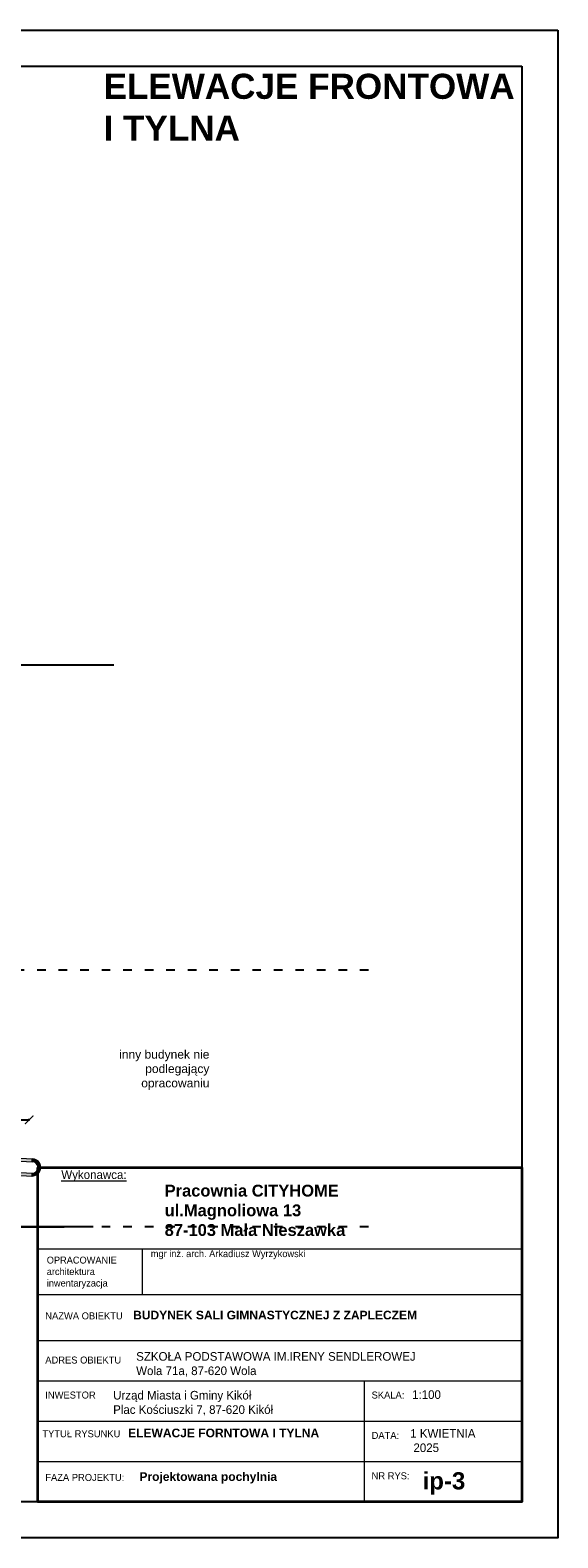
# Model space of a CAD drawing. Header units: inches. Extents: x 2722 to 20832, y 590 to 2922.
# Tile 12 of 25: x 10896 to 11632, y 590 to 2690. Entities that reach past the tile are written whole.
import ezdxf

# ---------------------------------------------------------------- set-up
doc = ezdxf.new("R2010")
doc.units = ezdxf.units.IN
doc.header["$MEASUREMENT"] = 0
doc.linetypes.add('ACAD_ISO03W100', pattern=[30, 12, -18])
doc.dimstyles.new('ISO-25', dxfattribs={"dimtxt": 12, "dimasz": 12, "dimexe": 1.25, "dimexo": 0.625, "dimtad": 1, "dimtoh": 1, "dimdec": 1, "dimtxsty": 'Standard', "dimblk": 'ARCHTICK', "dimcen": 2.5, "dimadec": 0, "dimazin": 0, "dimtfac": 1, "dimtdec": 1, "dimtmove": 0, "dimatfit": 3, "dimldrblk": 'ARCHTICK', "dimfxl": 1, "dimfxlon": 1, "dimarcsym": 0})

# ---------------------------------------------------------------- blocks, each defined once
blk = doc.blocks.new('_ArchTick')
at = {"color": 0, "linetype": 'ByBlock', "const_width": 0.15}
blk.add_lwpolyline([(-0.5, -0.5), (0.5, 0.5)], dxfattribs=at)
blk = doc.blocks.new('*D356')
at = {"color": 0, "lineweight": -2, "transparency": 16777216}
for p, q in [((10187, 1171.2), (10187, 1173.5)), ((10187, 1172.2), (10895.1, 1172.2)), ((10895.1, 1171.2), (10895.1, 1173.5))]:
    blk.add_line(p, q, dxfattribs=at)
at = {"layer": 'Defpoints', "color": 0, "lineweight": 0, "transparency": 16777216}
for p in [(10895.1, 1172.2), (10187, 1063), (10895.1, 1023)]:
    blk.add_point(p, dxfattribs=at)
at = {"color": 0, "lineweight": -2, "transparency": 16777216, "xscale": 12, "yscale": 12, "zscale": 12, "rotation": 180}
blk.add_blockref('_ArchTick', (10187, 1172.2), dxfattribs=at)
at = {"color": 0, "lineweight": -2, "transparency": 16777216, "xscale": 12, "yscale": 12, "zscale": 12}
blk.add_blockref('_ArchTick', (10895.1, 1172.2), dxfattribs=at)
at = {"color": 0, "lineweight": 0, "transparency": 16777216, "insert": (10541, 1178.9), "char_height": 12, "attachment_point": 5}
blk.add_mtext('708', dxfattribs=at)

msp = doc.modelspace()

# ---------------------------------------------------------------- hatches: boundary and pattern name
at = {"linetype": 'ACAD_ISO03W100', "true_color": 0xc7c8ca}
h = msp.add_hatch(color=9, dxfattribs=at)
h.dxf.hatch_style = 1
h.paths.add_polyline_path([(11200.29, 1613.02), (11164.97, 1613.02)])
at = {"lineweight": 18, "true_color": 0xcecce6, "transparency": 33554687}
h = msp.add_hatch(color=254, dxfattribs=at)
h.dxf.hatch_style = 1
h.paths.add_polyline_path([(10899.3, 1117.9), (10867.76, 1119.68), (10867.76, 1115.67), (10899.08, 1113.9)])
h = msp.add_hatch(color=254, dxfattribs=at)
h.dxf.hatch_style = 1
h.paths.add_polyline_path([(10899.3, 1117.9), (10899.08, 1113.9, -0.4234954), (10907.19, 1105.76), (10911.19, 1105.76, 0.4148682)])
at = {"lineweight": 0, "true_color": 0xcecce6, "transparency": 33554687}
h = msp.add_hatch(color=254, dxfattribs=at)
h.dxf.hatch_style = 1
h.paths.add_polyline_path([(10899.3, 1097.9), (10867.76, 1099.68), (10867.76, 1095.67), (10899.08, 1093.9)])
h = msp.add_hatch(color=254, dxfattribs=at)
h.dxf.hatch_style = 1
h.paths.add_polyline_path([(10906.99, 1104.12, -0.3460862), (10899.3, 1097.9), (10899.08, 1093.9, 0.1812402), (10906.99, 1096.78)])
h = msp.add_hatch(color=254, dxfattribs=at)
h.dxf.hatch_style = 1
h.paths.add_polyline_path([(10911.19, 1105.76), (10907.19, 1105.76, -0.0516646), (10906.99, 1104.12), (10906.99, 1096.78, 0.2161201)])

# ---------------------------------------------------------------- linework, layer by layer
for p, q in [((8606.43, 1806.22), (11013.2, 1806.22)), ((10984.17, 1023.02), (8590.46, 1023.02)), ((10519.11, 1023.02), (10943.92, 1023.02))]:
    msp.add_line(p, q)
at = {"linetype": 'ACAD_ISO03W100'}
for p, q in [((11368.11, 1380.53), (10857.11, 1380.53)), ((11368.11, 1023.02), (10857.11, 1023.02))]:
    msp.add_line(p, q, dxfattribs=at)
at = {"lineweight": 18}
for p, q in [((10189.12, 1158.02), (10899.3, 1117.9)), ((10189, 1154.02), (10899.08, 1113.9)), ((10189, 1134.02), (10899.08, 1093.9)), ((10189.12, 1138.02), (10899.3, 1097.9))]:
    msp.add_line(p, q, dxfattribs=at)
at = {"linetype": 'ACAD_ISO03W100', "lineweight": 18}
msp.add_line((10899.08, 1113.9), (10899.3, 1117.9), dxfattribs=at)
at = {"linetype": 'ACAD_ISO03W100', "lineweight": 0}
msp.add_line((10899.08, 1093.9), (10899.3, 1097.9), dxfattribs=at)
at = {"lineweight": 0}
for p, q in [((10906.99, 992.51), (11581.99, 992.51)), ((11052.44, 992.51), (11052.44, 928.76)), ((10906.99, 928.76), (11581.99, 928.76)), ((10906.99, 865.01), (11581.99, 865.01)), ((10906.99, 808.76), (11581.99, 808.76)), ((10906.99, 808.76), (11581.99, 808.76)), ((11361.87, 808.76), (11361.87, 640.01)), ((10906.99, 752.51), (11581.99, 752.51)), ((10906.99, 696.26), (11581.99, 696.26)), ((10906.99, 640.01), (11581.99, 640.01))]:
    msp.add_line(p, q, dxfattribs=at)
for points in [[(11631.99, 2690.01), (11631.99, 590.01), (8661.99, 590.01), (8661.99, 2690.01)], [(11581.99, 2640.01), (11581.99, 640.01), (8761.99, 640.01), (8761.99, 2640.01)]]:
    msp.add_lwpolyline(points, close=True)
at = {"lineweight": 35}
msp.add_lwpolyline([(10906.99, 1105.76), (11581.99, 1105.76), (11581.99, 640.01), (10906.99, 640.01)], close=True, dxfattribs=at)
at = {"lineweight": 18}
for radius in [12, 8]:
    msp.add_arc((10899.19, 1105.9), radius, 262.72594, 90.80751, dxfattribs=at)

# ---------------------------------------------------------------- texts
at = {"color": 0, "lineweight": 0, "attachment_point": 1}
for s, insert, char_height in [('{\\fArial|b1|i0|c238|p34;ELEWACJE FRONTOWA \\PI TYLNA}', (10998.67, 2629.32), 35), ('{\\H1.08333x;NAZWA OBIEKTU    \\fArial|b1|i0|c238|p34;\\H1.23077x;BUDYNEK SALI GIMNASTYCZNEJ Z ZAPLECZEM}', (10917.5, 906.3), 9), ('{\\H1.08333x;ADRES OBIEKTU}', (10917.5, 842.55), 9), ('SZKOŁA PODSTAWOWA IM.IRENY SENDLEROWEJ\\PWola 71a, 87-620 Wola', (11044.16, 848.72), 12), ('{\\H1.08333x;INWESTOR}', (10917.5, 793.8), 9), ('Urząd Miasta i Gminy Kikół\\PPlac Kościuszki 7, 87-620 Kikół    ', (11012.1, 794.66), 12), ('{\\H1.08333x;SKALA: ^I}', (11372.37, 793.8), 9), ('1:100', (11428.77, 795.49), 12), ('{\\H1.08333x;TYTUŁ RYSUNKU   \\fArial|b1|i0|c238|p34;\\H1.23077x;ELEWACJE FORNTOWA I TYLNA}', (10913.44, 742.14), 9), ('{\\H1.08333x;DATA:}', (11372.37, 737.55), 9), ('1 KWIETNIA\\P 2025', (11426.21, 741.51), 12), ('{\\H1.08333x;FAZA PROJEKTU: \\fArial|b1|i0|c238|p34;\\H1.15385x;    \\H1.06667x;Projektowana pochylnia }', (10917.5, 681.3), 9), ('{\\H1.08333x;NR RYS:^I}', (11372.37, 681.3), 9), ('{\\fArial|b1|i0|c238|p34;ip-3}', (11443.34, 681.45), 24)]:
    msp.add_mtext_dynamic_manual_height_columns(s, width=919.2783, gutter_width=12.5, heights=[0], dxfattribs=dict(at, insert=insert, char_height=char_height))
at = {"insert": (11146.25, 1269.49), "char_height": 12, "attachment_point": 3}
msp.add_mtext_dynamic_manual_height_columns('{\\f@Arial Unicode MS|b0|i0|c238|p34;inny budynek nie podlegający opracowaniu}', width=153.8095, gutter_width=1, heights=[0], dxfattribs=at)
at = {"color": 0, "lineweight": 0, "transparency": 33554687, "attachment_point": 1}
for s, width, insert, char_height in [('{\\LWykonawca: \\P\\fArial|b1|i0|c238|p34;\\H1.372x;\\l\\C7;^I^I^IPracownia CITYHOME\\P^I^I^Iul.Magnoliowa 13\\P^I^I^I87-103 Mała Nieszawka\\P^I^I\\fArial|b0|i0|c238|p34;\\H0.72886x;\\P     ^I}', 853.3185, (10939.84, 1101.88), 12), ('{\\C7; mgr inż. arch. Arkadiusz Wyrzykowski}', 451.0087, (11061.04, 990.62), 9.6), ('OPRACOWANIE\\Parchitektura\\Pinwentaryzacja', 248.7803, (10919.55, 981.69), 9.6)]:
    msp.add_mtext_dynamic_manual_height_columns(s, width=width, gutter_width=12.5, heights=[0], dxfattribs=dict(at, insert=insert, char_height=char_height))

# ---------------------------------------------------------------- dimensions: what is measured, and where the dimension line sits
at = {"lineweight": 0}
dim = msp.add_linear_dim(base=(10895.07, 1172.24), p1=(10187, 1063.02), p2=(10895.07, 1023.02), text='708', dimstyle='ISO-25', dxfattribs=at)
dim.commit()
dim.dimension.update_dxf_attribs({"geometry": '*D356', "text_midpoint": (10541.04, 1178.87)})

doc.saveas('drawing.dxf')
